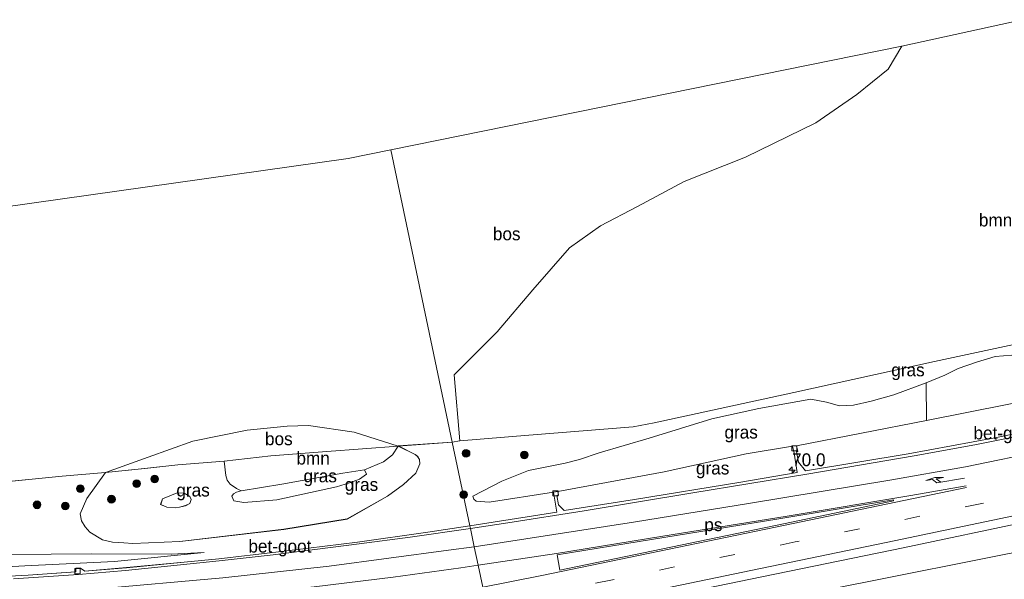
# Model space of a CAD drawing. Header units: millimetres. Extents: x 180000 to 190000, y 466229 to 468626.
# Tile 58 of 202: x 182049 to 182240, y 468089 to 468197. Entities that reach past the tile are written whole.
import ezdxf
from ezdxf.enums import TextEntityAlignment as Align

# ---------------------------------------------------------------- set-up
doc = ezdxf.new("R2010")
doc.units = ezdxf.units.MM
doc.linetypes.add('39strp', pattern=[12, 3, -9])
for name, color, linetype, lineweight in [('af-bs-rasterhekwerk', 8, 'hekwerk', 18), ('as-bs-kilometr', 13, 'Continuous', 18), ('bp-b5-bomenstruiken', 93, 'Continuous', 18), ('bp-b5-boom', 93, 'Continuous', 18), ('bp-b5-bos', 93, 'Continuous', 18), ('bp-b5-grasland', 93, 'Continuous', 18), ('bp-bs-boom', 93, 'Continuous', 18), ('gw-bs-kruinlijn', 93, 'Continuous', 18), ('gw-bs-teenlijn', 93, 'Continuous', 18), ('kd-bs-opnamedtmgrens', 173, 'Continuous', 18), ('mk-b5-vlakmark', 8, 'Continuous', 18), ('mk-bs-39streep 0.15', 8, '39strp', 18), ('mk-bs-pijlre750', 8, 'Continuous', 18), ('mk-bs-streep 0.15', 8, 'Continuous', 18), ('og-bs-hulpgeometrie', 53, 'Continuous', 18), ('vh-b5-verh_soort', 8, 'Continuous', 18), ('wh-bs-kolk', 8, 'Continuous', 18)]:
    doc.layers.add(name, color=color, linetype=linetype, lineweight=lineweight)
doc.styles.add('rtw_iso', font='iso-rtw.shx')
doc.linetypes.add('hekwerk', pattern='A,7,-1.5,[1,RTW.shx,S=0.75,R=0,X=0,Y=0],-1.5', length=10)

# ---------------------------------------------------------------- blocks, each defined once
blk = doc.blocks.new('kolk')
blk.add_lwpolyline([(-0.5, -0.5), (0.5, -0.5), (0.5, 0.5), (-0.5, 0.5)], close=True)
blk = doc.blocks.new('dtbattr-r')
at = {"style": 'rtw_iso'}
blk.add_attdef('TAG', text='', height=2.5, dxfattribs=at).set_placement((0, 0), align=Align.MIDDLE_CENTER)
blk = doc.blocks.new('d33az_ACAD_1_FMEBLOCK78')
at = {"layer": 'bp-b5-bos'}
blk.add_polyline3d([(-128.34, 4.63, 36.98), (-84.01, 13.45, 37.36)], dxfattribs=at)
blk = doc.blocks.new('d33az_ACAD_1_FMEBLOCK79')
at = {"layer": 'bp-b5-grasland'}
for points in [[(26.79, -0.28, 36.43), (18.9, -4.73, 36.41), (6.57, -6.74, 36.34), (-13.69, -9.12, 36.23), (-22.82, -9.49, 36.06), (-24.55, -9.39, 36), (-26.79, -9.23, 35.92), (-28.71, -8.77, 35.77), (-31.17, -7.27, 35.38), (-32.11, -6.26, 35.22), (-32.82, -5.07, 35.07), (-33.08, -3.73, 34.99), (-31.81, -0.75, 34.83), (-28.13, 4.31, 34.69), (-20.52, 5.14, 35.03), (-14.05, 5.82, 35.7), (-5.01, 6.54, 35.44), (-4.7, 3.74, 36.63), (-4.46, 2.85, 36.89), (-3.84, 2.09, 37.11), (-2.63, 1.2, 37.24), (-1.72, 0.77, 37.27), (-2.6, 0.52, 37.33), (-3.23, 0.16, 37.36), (-3.51, -0.3, 37.38), (-3.18, -1.19, 37.4), (-1.19, -1.51, 37.18), (5.21, -1.01, 36.84), (16.82, 1.56, 36.73), (19.38, 2.31, 36.7), (21.3, 3.05, 36.66), (22.68, 4.04, 36.63), (22.28, 4.85, 36.6), (26.01, 6.44, 36.26), (27.74, 7.79, 36.13), (28.88, 9.49, 35.8), (32.15, 7.83, 35.96), (32.67, 7.45, 36), (33.04, 6.86, 36.04), (33.08, 6.01, 36.09), (32.3, 4.19, 36.21), (29.88, 2.01, 36.29)], [(-12.85, 0.31, 38.87), (-14.17, 0.39, 38.82), (-17.05, -0.77, 38.82), (-17.41, -1.92, 38.82), (-16.18, -2.43, 38.87), (-14.6, -2.57, 38.89), (-13.72, -2.44, 38.89), (-12.56, -2.13, 38.89), (-11.74, -1.71, 38.89), (-11.49, -0.91, 38.88), (-11.74, -0.33, 38.88)]]:
    blk.add_polyline3d(points, close=True, dxfattribs=at)
blk = doc.blocks.new('d33az_ACAD_1_FMEBLOCK143')
at = {"layer": 'bp-b5-grasland'}
blk.add_polyline3d([(100.41, -21.45, 34.49), (113.49, -20.19, 34.63), (121.96, -19.47, 34.69), (118.28, -24.53, 34.83), (117.01, -27.51, 34.99), (117.27, -28.85, 35.07), (117.98, -30.04, 35.22), (118.92, -31.05, 35.38), (121.38, -32.55, 35.77), (123.3, -33.01, 35.92), (125.54, -33.18, 36), (127.27, -33.27, 36.06), (136.4, -32.9, 36.23), (156.66, -30.52, 36.34), (168.99, -28.51, 36.41), (176.88, -24.06, 36.43), (179.96, -21.77, 36.29), (182.39, -19.59, 36.21), (183.17, -17.77, 36.09), (183.13, -16.92, 36.04), (182.75, -16.33, 36), (182.24, -15.96, 35.96), (178.97, -14.29, 35.8), (189.5, -13.55, 35.88), (192.92, -29.85, 36.79), (184.75, -31.05, 36.79), (171.05, -33, 36.71), (155.14, -34.97, 36.57), (143.99, -36.25, 36.46), (137.29, -36.91, 36.42), (126.03, -37.98, 36.3), (117.91, -38.68, 36.18), (117.05, -38.08, 36.08), (116.18, -38.08, 36.07), (116.13, -38.79, 36.1), (106.91, -39.45, 36.04), (95.62, -40.03, 35.9)], dxfattribs=at)
blk.add_polyline3d([(141.18, -35.02, 36.44), (134.76, -35.35, 36.2), (119.16, -35.3, 35.76), (103.59, -35.4, 35.24), (87.71, -36.49, 35), (64.53, -36.94, 34.78), (44.66, -37.38, 34.4), (26.55, -38.21, 34.07), (30.72, -39.45, 34.42), (42.73, -39.27, 34.77), (61.92, -39.38, 35.23), (82.86, -38.93, 35.69), (106.25, -37.61, 35.97), (123.7, -36.78, 36.25)], close=True, dxfattribs=at)
blk = doc.blocks.new('pijlr')
for p, q in [((0, 0, 0.1), (5.45, 0, 0.1)), ((5.45, -0.75, 0.1), (4.7, 0, 0.1)), ((6.2, -0.75, 0.1), (5.45, 0, 0.1)), ((4, -0.75, 0.1), (5.45, -0.75, 0.1)), ((5.7, -1.05, 0.1), (4, -0.75, 0.1)), ((7.5, -0.75, 0.1), (5.7, -1.05, 0.1)), ((7.5, -0.75, 0.1), (6.2, -0.75, 0.1))]:
    blk.add_line(p, q)
blk = doc.blocks.new('boom')
blk.add_hatch(color=256).paths.add_polyline_path([(-0.75, 0, 1), (0.75, 0, 1)])
blk.add_circle((0, 0), 0.75)
blk = doc.blocks.new('hecto')
for p, q in [((0, 0.625), (-0.625, 0)), ((0, -0.625), (0, 0.625)), ((-0.625, 0), (0.625, 0)), ((0.625, 0), (0, -0.625))]:
    blk.add_line(p, q)
blk = doc.blocks.new('dtbattr')
at = {"style": 'rtw_iso'}
blk.add_attdef('TAG', (0.59, 0.87), '', height=2.5, dxfattribs=at)

msp = doc.modelspace()

# ---------------------------------------------------------------- linework, layer by layer
at = {"layer": 'af-bs-rasterhekwerk'}
for points in [[(182261.4, 468138.33, 37.55), (182226.86, 468130.91, 37.92), (182199.44, 468124.89, 38.01), (182172.24, 468118.98, 37.54), (182168.14, 468118.22, 37.33), (182147.86, 468116.58, 36.86)], [(182132.93, 468115.22, 35.88), (182134.41, 468115.45, 35.75), (182147.86, 468116.58, 36.86)], [(182132.93, 468115.22, 35.88), (182122.41, 468114.47, 35.8), (182108.48, 468113.39, 35.86), (182097.57, 468112.53, 35.67), (182088.52, 468111.53, 35.44)], [(182088.52, 468111.53, 35.44), (182079.47, 468110.8, 35.7), (182073.01, 468110.12, 35.03), (182065.39, 468109.3, 34.69), (182056.93, 468108.57, 34.63), (182043.85, 468107.31, 34.49), (182034.2, 468106.09, 34.53), (182024.68, 468106.32, 34.25), (182012.98, 468106.43, 34.18), (182006.47, 468106.64, 34.34), (182004.52, 468106.77, 34.58), (182001.99, 468106.88, 35.16), (181999.53, 468107.08, 35.46), (181996.65, 468107.03, 35.53), (181994, 468107.01, 35.81), (181990.4, 468107.16, 36.25), (181987.83, 468107.19, 35.98), (181981.52, 468107.34, 34.14), (181978.75, 468107.29, 34.07), (181970.28, 468107.34, 33.95)]]:
    msp.add_polyline3d(points, dxfattribs=at)
at = {"layer": 'bp-b5-bomenstruiken'}
msp.add_polyline3d([(182261.4, 468138.33, 37.55), (182226.86, 468130.91, 37.92), (182199.44, 468124.89, 38.01), (182172.24, 468118.98, 37.54), (182168.14, 468118.22, 37.33), (182147.86, 468116.58, 36.86), (182134.41, 468115.45, 35.75), (182133.29, 468128.36, 35.91), (182141.68, 468136.71, 36.34), (182148.63, 468144.86, 36.58), (182155.78, 468153.04, 37.06), (182161.81, 468157.34, 37.08), (182169, 468161.13, 37.03), (182178.12, 468165.99, 36.85), (182190.01, 468170.75, 37.05), (182203.73, 468177.44, 37.31), (182211.71, 468182.95, 37.78), (182217.81, 468187.87, 38.65), (182220.5, 468192.36, 40.48), (182243.92, 468197.5, 38.16)], dxfattribs=at)
at = {"layer": 'bp-b5-boom'}
msp.add_polyline3d([(182099.69, 468107.07, 36.78), (182091.8, 468105.75, 37.27), (182090.89, 468106.19, 37.24), (182089.68, 468107.07, 37.11), (182089.06, 468107.83, 36.89), (182088.82, 468108.73, 36.63), (182088.52, 468111.53, 35.44), (182097.57, 468112.53, 35.67), (182108.48, 468113.39, 35.86), (182122.41, 468114.47, 35.8), (182121.26, 468112.77, 36.13), (182119.53, 468111.42, 36.26), (182115.81, 468109.83, 36.6), (182111.59, 468109.19, 36.64)], close=True, dxfattribs=at)
at = {"layer": 'bp-b5-bos'}
for points in [[(182134.41, 468115.45, 35.75), (182132.93, 468115.22, 35.88), (182120.98, 468172.13, 35.59), (182220.5, 468192.36, 40.48), (182217.81, 468187.87, 38.65), (182211.71, 468182.95, 37.78), (182203.73, 468177.44, 37.31), (182190.01, 468170.75, 37.05), (182178.12, 468165.99, 36.85), (182169, 468161.13, 37.03), (182161.81, 468157.34, 37.08), (182155.78, 468153.04, 37.06), (182148.63, 468144.86, 36.58), (182141.68, 468136.71, 36.34), (182133.29, 468128.36, 35.91)], [(182073.01, 468110.12, 35.03), (182065.39, 468109.3, 34.69), (182073.71, 468112.33, 34.71), (182082.39, 468115.42, 34.74), (182092.94, 468117.57, 34.68), (182100.77, 468118.37, 34.93), (182104.92, 468118.47, 35.11), (182113.82, 468117.19, 35.45), (182122.41, 468114.47, 35.8), (182108.48, 468113.39, 35.86), (182097.57, 468112.53, 35.67), (182088.52, 468111.53, 35.44), (182079.47, 468110.8, 35.7)]]:
    msp.add_polyline3d(points, close=True, dxfattribs=at)
for points in [[(182022.88, 468157.81, 35.17), (182112.66, 468170.44, 35.18), (182120.98, 468172.13, 35.59), (182132.93, 468115.22, 35.88), (182122.41, 468114.47, 35.8), (182113.82, 468117.19, 35.45), (182104.92, 468118.47, 35.11), (182100.77, 468118.37, 34.93), (182092.94, 468117.57, 34.68), (182082.39, 468115.42, 34.74), (182073.71, 468112.33, 34.71), (182065.39, 468109.3, 34.69), (182056.93, 468108.57, 34.63), (182043.85, 468107.31, 34.49)], [(182249.2, 468124.16, 37.04), (182225.33, 468119.47, 36.85), (182225.24, 468126.8, 37.86), (182228.88, 468128.3, 37.95), (182231.44, 468129.6, 37.91), (182235.07, 468130.81, 37.83), (182238.67, 468131.88, 37.81), (182241.9, 468132.14, 37.77)]]:
    msp.add_polyline3d(points, dxfattribs=at)
at = {"layer": 'bp-b5-grasland'}
for points in [[(182241.9, 468132.14, 37.77), (182238.67, 468131.88, 37.81), (182235.07, 468130.81, 37.83), (182231.44, 468129.6, 37.91), (182228.88, 468128.3, 37.95), (182225.24, 468126.8, 37.86), (182218.94, 468124.41, 37.85), (182214.55, 468123.22, 37.74), (182211.09, 468122.44, 37.68), (182208.36, 468122.3, 37.82), (182205.82, 468122.99, 37.9), (182202.77, 468123.59, 37.99), (182192.64, 468121.75, 37.88), (182183.51, 468119.79, 37.86), (182171.28, 468116.03, 37.65), (182161.54, 468113.13, 37.48), (182157.69, 468111.85, 37.4), (182154.91, 468111.16, 37.19), (182151.01, 468110.34, 37), (182147.78, 468109.71, 36.82), (182142.58, 468107.61, 36.7), (182136.93, 468104.69, 36.58), (182137.14, 468104.14, 36.59), (182137.57, 468103.73, 36.58), (182140.11, 468103.56, 36.6), (182152.62, 468105.46, 36.49), (182153.26, 468101.61, 36.84), (182136.35, 468098.92, 36.79), (182132.93, 468115.22, 35.88), (182134.41, 468115.45, 35.75), (182147.86, 468116.58, 36.86), (182168.14, 468118.22, 37.33), (182172.24, 468118.98, 37.54), (182199.44, 468124.89, 38.01), (182226.86, 468130.91, 37.92), (182261.4, 468138.33, 37.55)], [(182259.64, 468120.35, 37.29), (182238.6, 468116.09, 37.21), (182221.7, 468112.98, 37.16), (182201.76, 468109.66, 37.07), (182200.37, 468111.32, 36.86), (182199.98, 468113.38, 36.67), (182200.23, 468113.43, 36.66), (182199.95, 468114.49, 36.66), (182225.33, 468119.47, 36.85), (182249.2, 468124.16, 37.04)], [(182248.92, 468095.02, 37.36), (182204.6, 468086.2, 36.98), (182192.52, 468083.78, 37.1), (182160.52, 468077.78, 37.12), (182154.43, 468076.26, 37.15), (182141.89, 468072.57, 36.92), (182140.7, 468078.2, 37.31), (182162.61, 468082.71, 37.39), (182191.02, 468088.57, 37.49), (182220.78, 468094.65, 37.55), (182245.35, 468099.83, 37.69)]]:
    msp.add_polyline3d(points, dxfattribs=at)
for points in [[(182225.24, 468126.8, 37.86), (182225.33, 468119.47, 36.85), (182199.95, 468114.49, 36.66), (182199.2, 468114.42, 36.66), (182190.15, 468112.93, 36.69), (182174.19, 468109.47, 36.59), (182153.5, 468105.63, 36.5), (182152.62, 468105.46, 36.49), (182140.11, 468103.56, 36.6), (182137.57, 468103.73, 36.58), (182137.14, 468104.14, 36.59), (182136.93, 468104.69, 36.58), (182142.58, 468107.61, 36.7), (182147.78, 468109.71, 36.82), (182151.01, 468110.34, 37), (182154.91, 468111.16, 37.19), (182157.69, 468111.85, 37.4), (182161.54, 468113.13, 37.48), (182171.28, 468116.03, 37.65), (182183.51, 468119.79, 37.86), (182192.64, 468121.75, 37.88), (182202.77, 468123.59, 37.99), (182205.82, 468122.99, 37.9), (182208.36, 468122.3, 37.82), (182211.09, 468122.44, 37.68), (182214.55, 468123.22, 37.74), (182218.94, 468124.41, 37.85)], [(182168.41, 468104.03, 36.94), (182154.71, 468101.93, 36.82), (182153.62, 468102.99, 36.69), (182153.27, 468104.84, 36.51), (182153.64, 468104.89, 36.51), (182153.5, 468105.63, 36.5), (182174.19, 468109.47, 36.59), (182190.15, 468112.93, 36.69), (182199.2, 468114.42, 36.66), (182199.49, 468113.07, 36.7), (182200.1, 468109.29, 37.06), (182189.11, 468107.42, 37.08)], [(182098.74, 468103.97, 36.84), (182092.33, 468103.48, 37.18), (182090.34, 468103.8, 37.4), (182090.01, 468104.68, 37.38), (182090.3, 468105.14, 37.36), (182090.92, 468105.5, 37.33), (182091.8, 468105.75, 37.27), (182099.69, 468107.07, 36.78), (182111.59, 468109.19, 36.64), (182115.81, 468109.83, 36.6), (182116.2, 468109.02, 36.63), (182114.82, 468108.03, 36.66), (182112.9, 468107.29, 36.7), (182110.35, 468106.55, 36.73)], [(182079.8, 468102.55, 38.89), (182078.92, 468102.41, 38.89), (182077.34, 468102.56, 38.87), (182076.12, 468103.06, 38.82), (182076.47, 468104.21, 38.82), (182079.36, 468105.38, 38.82), (182080.68, 468105.29, 38.87), (182081.79, 468104.65, 38.88), (182082.04, 468104.08, 38.88), (182081.78, 468103.27, 38.89), (182080.96, 468102.86, 38.89)], [(182084.61, 468093.75, 36.44), (182067.14, 468091.99, 36.25), (182049.69, 468091.16, 35.97), (182026.29, 468089.83, 35.69), (182005.35, 468089.39, 35.23), (181986.17, 468089.5, 34.77), (181974.16, 468089.31, 34.42), (181969.99, 468090.55, 34.07), (181988.1, 468091.39, 34.4), (182007.96, 468091.82, 34.78), (182031.15, 468092.27, 35), (182047.03, 468093.36, 35.24), (182062.59, 468093.47, 35.76), (182078.2, 468093.41, 36.2)]]:
    msp.add_polyline3d(points, close=True, dxfattribs=at)
at = {"layer": 'gw-bs-kruinlijn'}
for points in [[(182136.93, 468104.69, 36.58), (182142.58, 468107.61, 36.7), (182147.78, 468109.71, 36.82), (182151.01, 468110.34, 37), (182154.91, 468111.16, 37.19), (182157.69, 468111.85, 37.4), (182161.54, 468113.13, 37.48), (182171.28, 468116.03, 37.65), (182183.51, 468119.79, 37.86), (182192.64, 468121.75, 37.88), (182202.77, 468123.59, 37.99), (182205.82, 468122.99, 37.9), (182208.36, 468122.3, 37.82), (182211.09, 468122.44, 37.68), (182214.55, 468123.22, 37.74), (182218.94, 468124.41, 37.85), (182225.24, 468126.8, 37.86), (182228.88, 468128.3, 37.95), (182231.44, 468129.6, 37.91), (182235.07, 468130.81, 37.83), (182238.67, 468131.88, 37.81), (182241.9, 468132.14, 37.77)], [(182115.81, 468109.83, 36.6), (182111.59, 468109.19, 36.64), (182099.69, 468107.07, 36.78), (182091.8, 468105.75, 37.27), (182090.92, 468105.5, 37.33), (182090.3, 468105.14, 37.36), (182090.01, 468104.68, 37.38), (182090.34, 468103.8, 37.4), (182092.33, 468103.48, 37.18), (182098.74, 468103.97, 36.84), (182110.35, 468106.55, 36.73), (182112.9, 468107.29, 36.7), (182114.82, 468108.03, 36.66), (182116.2, 468109.02, 36.63), (182115.81, 468109.83, 36.6)], [(182079.36, 468105.38, 38.82), (182076.47, 468104.21, 38.82), (182076.12, 468103.06, 38.82), (182077.34, 468102.56, 38.87), (182078.92, 468102.41, 38.89), (182079.8, 468102.55, 38.89), (182080.96, 468102.86, 38.89), (182081.78, 468103.27, 38.89), (182082.04, 468104.08, 38.88), (182081.79, 468104.65, 38.88), (182080.68, 468105.29, 38.87), (182079.36, 468105.38, 38.82)], [(181969.99, 468090.55, 34.07), (181974.16, 468089.31, 34.42), (181986.17, 468089.5, 34.77), (182005.35, 468089.39, 35.23), (182026.29, 468089.83, 35.69), (182049.69, 468091.16, 35.97), (182067.14, 468091.99, 36.25), (182084.61, 468093.75, 36.44)]]:
    msp.add_polyline3d(points, dxfattribs=at)
at = {"layer": 'gw-bs-teenlijn'}
for points in [[(182225.33, 468119.47, 36.85), (182249.2, 468124.16, 37.04), (182273.96, 468129.96, 37.06), (182298.65, 468135.42, 37.16), (182322.59, 468140.24, 37.34), (182348.22, 468143.82, 37.35), (182369.3, 468147.83, 37.31), (182390.63, 468151.45, 37.31), (182409.73, 468155.08, 37.35), (182425.66, 468157.85, 37.39), (182437.81, 468160.48, 37.59)], [(182070.7, 468095.5, 36.06), (182068.97, 468095.59, 36), (182066.73, 468095.75, 35.92), (182064.82, 468096.21, 35.77), (182062.35, 468097.71, 35.38), (182061.42, 468098.73, 35.22), (182060.7, 468099.91, 35.07), (182060.44, 468101.25, 34.99), (182061.71, 468104.24, 34.83), (182065.39, 468109.3, 34.69), (182073.71, 468112.33, 34.71), (182082.39, 468115.42, 34.74), (182092.94, 468117.57, 34.68), (182100.77, 468118.37, 34.93), (182104.92, 468118.47, 35.11), (182113.82, 468117.19, 35.45), (182122.41, 468114.47, 35.8), (182125.67, 468112.81, 35.96), (182126.19, 468112.43, 36), (182126.57, 468111.85, 36.04), (182126.6, 468110.99, 36.09), (182125.83, 468109.17, 36.21), (182123.4, 468106.99, 36.29), (182120.31, 468104.7, 36.43), (182112.42, 468100.26, 36.41), (182100.1, 468098.24, 36.34), (182079.83, 468095.87, 36.23), (182070.7, 468095.5, 36.06)], [(182199.95, 468114.49, 36.66), (182225.33, 468119.47, 36.85)], [(182153.5, 468105.63, 36.5), (182174.19, 468109.47, 36.59), (182190.15, 468112.93, 36.69), (182199.2, 468114.42, 36.66)], [(182136.93, 468104.69, 36.58), (182137.14, 468104.14, 36.59), (182137.57, 468103.73, 36.58), (182140.11, 468103.56, 36.6), (182152.62, 468105.46, 36.49)], [(182084.61, 468093.75, 36.44), (182078.2, 468093.41, 36.2), (182062.59, 468093.47, 35.76), (182047.03, 468093.36, 35.24), (182031.15, 468092.27, 35), (182007.96, 468091.82, 34.78), (181988.1, 468091.39, 34.4), (181969.99, 468090.55, 34.07)]]:
    msp.add_polyline3d(points, dxfattribs=at)
at = {"layer": 'kd-bs-opnamedtmgrens'}
for points in [[(182120.98, 468172.13, 35.59), (182220.5, 468192.36, 40.48), (182243.92, 468197.5, 38.16)], [(182120.98, 468172.13, 35.59), (182112.66, 468170.44, 35.18), (182022.88, 468157.81, 35.17), (181996.44, 468159.7, 35.1), (181990.04, 468159.65, 35.11), (181913.65, 468164.74, 34.2), (181851.45, 468170.79, 33.33), (181846.45, 468171.56, 33.34)]]:
    msp.add_polyline3d(points, dxfattribs=at)
at = {"layer": 'mk-b5-vlakmark'}
msp.add_polyline3d([(182170.19, 468093.66, 37.28), (182153.87, 468090.31, 37.25), (182153.36, 468093.3, 37.17), (182171.76, 468096.28, 37.23), (182196.55, 468100.32, 37.32), (182218.85, 468103.98, 37.4), (182218.86, 468103.79, 37.4), (182197.44, 468099.32, 37.37)], close=True, dxfattribs=at)
at = {"layer": 'mk-bs-39streep 0.15'}
for points in [[(182510.11, 468161.17, 38.24), (182499.25, 468158.73, 38.24), (182475.33, 468153.47, 38.19), (182451.45, 468148.25, 38.14), (182415.45, 468140.61, 38.03), (182379.51, 468133.11, 37.95), (182343.55, 468125.59, 37.9), (182307.65, 468118.14, 37.8), (182271.64, 468110.68, 37.72), (182235.75, 468103.21, 37.59), (182199.72, 468095.78, 37.51), (182163.79, 468088.34, 37.36), (182139.62, 468083.38, 37.28)], [(182414.54, 468144.29, 37.96), (182406.52, 468142.6, 37.94), (182374.46, 468135.91, 37.88), (182334.5, 468127.59, 37.79), (182290.25, 468118.41, 37.66), (182258.33, 468111.77, 37.6), (182237.27, 468107.4, 37.48)]]:
    msp.add_polyline3d(points, dxfattribs=at)
at = {"layer": 'mk-bs-streep 0.15'}
for points in [[(182137.2, 468094.87, 37.03), (182168.24, 468099.67, 37.17), (182191.03, 468103.35, 37.25), (182218.13, 468107.81, 37.39), (182232.9, 468110.44, 37.43), (182248.65, 468113.68, 37.48), (182276.01, 468119.4, 37.53), (182303.48, 468125.07, 37.67), (182330.13, 468130.6, 37.71), (182353.1, 468134.5, 37.78), (182381.61, 468139.28, 37.86), (182409.06, 468143.97, 37.91), (182424.79, 468146.61, 37.94), (182443.33, 468150.58, 37.99), (182473.86, 468157.21, 38.06)], [(182140.38, 468079.76, 37.32), (182168.88, 468085.62, 37.42), (182189.51, 468089.88, 37.48), (182219, 468095.99, 37.59), (182251.86, 468102.87, 37.68), (182280.97, 468108.84, 37.75), (182310.75, 468115.06, 37.86), (182340.39, 468121.19, 37.91), (182368.5, 468127.03, 38.01), (182400.46, 468133.71, 38.06), (182430.08, 468139.95, 38.12), (182460.61, 468146.48, 38.23), (182488.85, 468152.66, 38.28), (182510.95, 468157.55, 38.31)], [(182233.03, 468106.69, 37.51), (182222.27, 468104.83, 37.44), (182198.18, 468100.84, 37.36), (182173.57, 468096.84, 37.23), (182153.22, 468093.57, 37.14), (182137.96, 468091.26, 36.92)], [(182138.86, 468086.96, 37.17), (182150.37, 468089.28, 37.23), (182171.42, 468093.62, 37.31), (182195.9, 468098.69, 37.42), (182219.32, 468103.55, 37.45), (182233.12, 468106.39, 37.51)], [(182137.2, 468094.87, 37.03), (182132.17, 468094.17, 37.03), (182108.91, 468091.09, 36.86), (182088.24, 468088.83, 36.69), (182063.37, 468086.6, 36.49), (182040.43, 468085.08, 36.19), (182019.12, 468084.22, 35.81), (182000.48, 468083.9, 35.36), (181981.91, 468083.97, 34.92), (181957.66, 468084.59, 34.23), (181932.33, 468085.93, 33.38), (181903.64, 468088.28, 32.44), (181880.2, 468090.69, 31.6), (181861.68, 468092.7, 30.98), (181842.22, 468094.69, 30.52), (181830.09, 468095.87, 30.26), (181815.15, 468096.91, 30.05), (181806.64, 468097.27, 29.95), (181798.45, 468097.14, 29.89), (181791.43, 468096.74, 29.88), (181781.77, 468095.78, 29.88), (181770.07, 468094.29, 29.86), (181763.16, 468093.45, 29.79)], [(182137.96, 468091.26, 36.92), (182134.62, 468090.77, 37.01), (182121.43, 468088.96, 36.9), (182106.02, 468087.08, 36.88), (182089.38, 468085.37, 36.7), (182066.09, 468083.15, 36.38), (182052.7, 468082.09, 36.26), (182036.35, 468081.21, 36.07)]]:
    msp.add_polyline3d(points, dxfattribs=at)
at = {"layer": 'og-bs-hulpgeometrie'}
msp.add_polyline3d([(182158.57, 467993.09, 38.27), (182157.88, 467996.39, 38.31), (182157.13, 467999.93, 38.23), (182156.39, 468003.46, 38.06), (182156.2, 468004.37, 37.98), (182154.94, 468010.39, 37.53), (182151.93, 468024.7, 42), (182151.02, 468029.05, 41.99), (182142.38, 468070.19, 36.58), (182141.89, 468072.57, 36.92), (182140.7, 468078.2, 37.31), (182140.38, 468079.76, 37.32), (182139.62, 468083.38, 37.28), (182138.86, 468086.96, 37.17), (182137.96, 468091.26, 36.92), (182137.2, 468094.87, 37.03), (182136.46, 468098.43, 36.82), (182136.35, 468098.92, 36.79), (182132.93, 468115.22, 35.88), (182120.98, 468172.13, 35.59)], dxfattribs=at)
at = {"layer": 'vh-b5-verh_soort'}
for points in [[(182249.56, 468117.67, 37.33), (182234.71, 468114.71, 37.31), (182222.88, 468112.57, 37.24), (182201.96, 468109.01, 37.17), (182179.8, 468105.38, 37.09), (182158.63, 468101.86, 36.96), (182143.72, 468099.49, 36.91), (182136.46, 468098.43, 36.82), (182136.35, 468098.92, 36.79), (182153.26, 468101.61, 36.84), (182152.62, 468105.46, 36.49), (182153.5, 468105.63, 36.5), (182153.64, 468104.89, 36.51), (182153.27, 468104.84, 36.51), (182153.62, 468102.99, 36.69), (182154.71, 468101.93, 36.82), (182168.41, 468104.03, 36.94), (182189.11, 468107.42, 37.08), (182200.1, 468109.29, 37.06), (182199.49, 468113.07, 36.7), (182199.2, 468114.42, 36.66), (182199.95, 468114.49, 36.66), (182200.23, 468113.43, 36.66), (182199.98, 468113.38, 36.67), (182200.37, 468111.32, 36.86), (182201.76, 468109.66, 37.07), (182221.7, 468112.98, 37.16), (182238.6, 468116.09, 37.21), (182259.64, 468120.35, 37.29)], [(182245.35, 468099.83, 37.69), (182220.78, 468094.65, 37.55), (182191.02, 468088.57, 37.49), (182162.61, 468082.71, 37.39), (182140.7, 468078.2, 37.31), (182140.38, 468079.76, 37.32), (182139.62, 468083.38, 37.28), (182138.86, 468086.96, 37.17), (182137.96, 468091.26, 36.92), (182137.2, 468094.87, 37.03), (182136.46, 468098.43, 36.82), (182143.72, 468099.49, 36.91), (182158.63, 468101.86, 36.96), (182179.8, 468105.38, 37.09), (182201.96, 468109.01, 37.17), (182222.88, 468112.57, 37.24), (182234.71, 468114.71, 37.31), (182249.56, 468117.67, 37.33)], [(182039.05, 468088.74, 35.9), (182050.34, 468089.31, 36.04), (182059.57, 468089.98, 36.1), (182059.61, 468090.68, 36.07), (182060.48, 468090.69, 36.08), (182061.34, 468090.09, 36.18), (182069.46, 468090.78, 36.3), (182080.72, 468091.85, 36.42), (182087.43, 468092.52, 36.46), (182098.57, 468093.8, 36.57), (182114.48, 468095.76, 36.71), (182128.18, 468097.72, 36.79), (182136.35, 468098.92, 36.79), (182136.46, 468098.43, 36.82), (182124.7, 468096.73, 36.71), (182114.81, 468095.42, 36.65), (182098.03, 468093.31, 36.53), (182087.49, 468092.1, 36.42), (182069.26, 468090.26, 36.33), (182060.09, 468089.46, 36.15), (182047.46, 468088.6, 35.98)], [(182047.46, 468088.6, 35.98), (182060.09, 468089.46, 36.15), (182069.26, 468090.26, 36.33), (182087.49, 468092.1, 36.42), (182098.03, 468093.31, 36.53), (182114.81, 468095.42, 36.65), (182124.7, 468096.73, 36.71), (182136.46, 468098.43, 36.82), (182137.2, 468094.87, 37.03), (182137.96, 468091.26, 36.92), (182138.86, 468086.96, 37.17), (182139.62, 468083.38, 37.28), (182140.38, 468079.76, 37.32), (182140.7, 468078.2, 37.31), (182132.38, 468076.47, 37.32), (182101.24, 468070.09, 37.2), (182071.2, 468063.79, 37.16), (182046.58, 468058.71, 37.07)]]:
    msp.add_polyline3d(points, dxfattribs=at)

# ---------------------------------------------------------------- block references
at = {"layer": 'as-bs-kilometr'}
ref = msp.add_blockref('dtbattr', (182199.12, 468109.8, 36.99), dxfattribs=at)
ref.add_attrib('TAG', '70.0', dxfattribs={"layer": '0', "height": 2.5, "style": 'rtw_iso'}).set_placement((182199.12, 468109.8, 36.99), align=Align.BOTTOM_LEFT)
msp.add_blockref('hecto', (182199.12, 468109.8, 36.99), dxfattribs=at)
at = {"layer": 'bp-b5-bomenstruiken'}
ref = msp.add_blockref('dtbattr-r', (182235.5, 468156.48, 38.03), dxfattribs=at)
ref.add_attrib('TAG', 'bmn en strkn', dxfattribs={"layer": '0', "height": 2.5, "style": 'rtw_iso'}).set_placement((182235.5, 468156.48, 38.03), align=Align.BOTTOM_LEFT)
at = {"layer": 'bp-b5-boom'}
ref = msp.add_blockref('dtbattr-r', (182102.57, 468110.11, 36.45), dxfattribs=at)
ref.add_attrib('TAG', 'bmn', dxfattribs={"layer": '0', "height": 2.5, "style": 'rtw_iso'}).set_placement((182102.57, 468110.11, 36.45), align=Align.BOTTOM_LEFT)
at = {"layer": 'bp-b5-bos'}
ref = msp.add_blockref('dtbattr-r', (182140.83, 468153.79, 37.02), dxfattribs=at)
ref.add_attrib('TAG', 'bos', dxfattribs={"layer": '0', "height": 2.5, "style": 'rtw_iso'}).set_placement((182140.83, 468153.79, 37.02), align=Align.BOTTOM_LEFT)
msp.add_blockref('d33az_ACAD_1_FMEBLOCK78', (182332.93, 468081.57), dxfattribs=at)
ref = msp.add_blockref('dtbattr-r', (182096.44, 468113.88, 35.22), dxfattribs=at)
ref.add_attrib('TAG', 'bos', dxfattribs={"layer": '0', "height": 2.5, "style": 'rtw_iso'}).set_placement((182096.44, 468113.88, 35.22), align=Align.BOTTOM_LEFT)
at = {"layer": 'bp-b5-grasland'}
for name, p in [('d33az_ACAD_1_FMEBLOCK143', (181943.43, 468128.77)), ('d33az_ACAD_1_FMEBLOCK79', (182093.52, 468104.98))]:
    msp.add_blockref(name, p, dxfattribs=at)
ref = msp.add_blockref('dtbattr-r', (182218.44, 468127.3, 37.9), dxfattribs=at)
ref.add_attrib('TAG', 'gras', dxfattribs={"layer": '0', "height": 2.5, "style": 'rtw_iso'}).set_placement((182218.44, 468127.3, 37.9), align=Align.BOTTOM_LEFT)
ref = msp.add_blockref('dtbattr-r', (182185.94, 468115.18, 37.17), dxfattribs=at)
ref.add_attrib('TAG', 'gras', dxfattribs={"layer": '0', "height": 2.5, "style": 'rtw_iso'}).set_placement((182185.94, 468115.18, 37.17), align=Align.BOTTOM_LEFT)
ref = msp.add_blockref('dtbattr-r', (182180.39, 468108.18, 36.73), dxfattribs=at)
ref.add_attrib('TAG', 'gras', dxfattribs={"layer": '0', "height": 2.5, "style": 'rtw_iso'}).set_placement((182180.39, 468108.18, 36.73), align=Align.BOTTOM_LEFT)
ref = msp.add_blockref('dtbattr-r', (182103.95, 468106.65, 36.96), dxfattribs=at)
ref.add_attrib('TAG', 'gras', dxfattribs={"layer": '0', "height": 2.5, "style": 'rtw_iso'}).set_placement((182103.95, 468106.65, 36.96), align=Align.BOTTOM_LEFT)
ref = msp.add_blockref('dtbattr-r', (182111.99, 468104.98, 36.24), dxfattribs=at)
ref.add_attrib('TAG', 'gras', dxfattribs={"layer": '0', "height": 2.5, "style": 'rtw_iso'}).set_placement((182111.99, 468104.98, 36.24), align=Align.BOTTOM_LEFT)
ref = msp.add_blockref('dtbattr-r', (182079.18, 468103.89, 38.86), dxfattribs=at)
ref.add_attrib('TAG', 'gras', dxfattribs={"layer": '0', "height": 2.5, "style": 'rtw_iso'}).set_placement((182079.18, 468103.89, 38.86), align=Align.BOTTOM_LEFT)
at = {"layer": 'bp-bs-boom'}
for p in [(182135.62, 468113.04, 36.07), (182146.95, 468112.71, 36.96), (182060.47, 468106.17, 34.83), (182071.44, 468107.12, 35.73), (182074.96, 468108.04, 36.31), (182135.15, 468104.98, 36.55), (182052.05, 468103.02, 34.77), (182057.57, 468102.78, 34.86), (182066.54, 468104.12, 35.78)]:
    msp.add_blockref('boom', p, dxfattribs=at)
at = {"layer": 'mk-b5-vlakmark'}
ref = msp.add_blockref('dtbattr-r', (182182.02, 468097.15, 37.3), dxfattribs=at)
ref.add_attrib('TAG', 'ps', dxfattribs={"layer": '0', "height": 2.5, "style": 'rtw_iso'}).set_placement((182182.02, 468097.15, 37.3), align=Align.BOTTOM_LEFT)
at = {"layer": 'mk-bs-pijlre750', "rotation": 189.5}
msp.add_blockref('pijlr', (182232.7, 468108.23, 37.5), dxfattribs=at)
at = {"layer": 'vh-b5-verh_soort'}
ref = msp.add_blockref('dtbattr-r', (182234.45, 468115.01, 37), dxfattribs=at)
ref.add_attrib('TAG', 'bet-goot', dxfattribs={"layer": '0', "height": 2.5, "style": 'rtw_iso'}).set_placement((182234.45, 468115.01, 37), align=Align.BOTTOM_LEFT)
ref = msp.add_blockref('dtbattr-r', (182093.21, 468092.97, 34.71), dxfattribs=at)
ref.add_attrib('TAG', 'bet-goot', dxfattribs={"layer": '0', "height": 2.5, "style": 'rtw_iso'}).set_placement((182093.21, 468092.97, 34.71), align=Align.BOTTOM_LEFT)
at = {"layer": 'wh-bs-kolk'}
for p in [(182199.54, 468114.03, 36.73), (182153.03, 468105.25, 36.45), (182059.91, 468090.11, 36.07)]:
    msp.add_blockref('kolk', p, dxfattribs=at)

doc.saveas('drawing.dxf')
